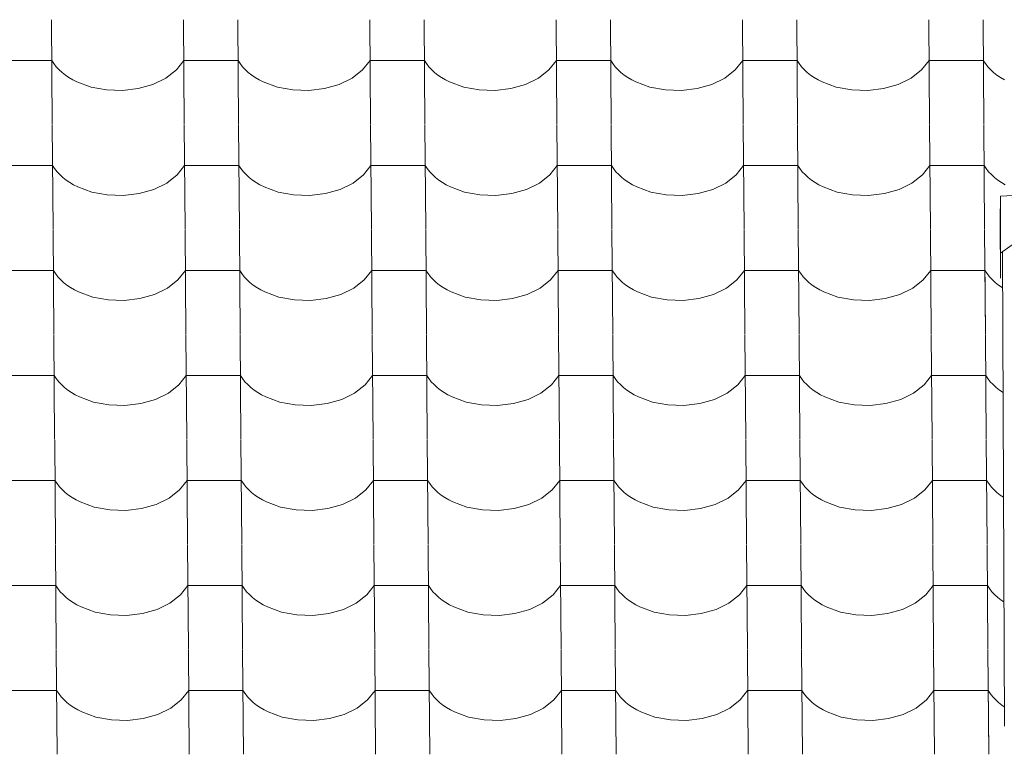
# Model space of a CAD drawing. Header units: millimetres. Extents: x -27785 to 104762, y -947 to 11132.
# Tile 105 of 146: x -7199 to -6327, y 9643 to 10293. Entities that reach past the tile are written whole.
import ezdxf

# ---------------------------------------------------------------- set-up
doc = ezdxf.new("R2010")
doc.units = ezdxf.units.MM
doc.header["$MEASUREMENT"] = 0
for name, color, linetype in [('POHLED JIŽNÍ_1_Bourané_Konstrukce - krov', 7, 'Continuous'), ('POHLED JIŽNÍ_1_Bourané_Konstrukce - střechy a skořepiny', 7, 'Continuous'), ('POHLED JIŽNÍ_1_Bourané_Výplně - Povrchové', 7, 'Continuous'), ('POHLED JIŽNÍ_1_Konstrukce - nosné', 7, 'Continuous')]:
    doc.layers.add(name, color=color, linetype=linetype)

# ---------------------------------------------------------------- blocks, each defined once
blk = doc.blocks.new('*X2', base_point=(-29303.7, -27473.93))
at = {"layer": 'POHLED JIŽNÍ_1_Bourané_Výplně - Povrchové', "color": 7, "linetype": 'Continuous', "lineweight": 13}
for p, q in [((-7171.34, 10293.42), (-7170.62, 10200.75)), ((-7054.38, 10293.42), (-7053.66, 10200.75)), ((-7006.34, 10293.42), (-7005.62, 10200.75)), ((-6889.38, 10293.42), (-6888.66, 10200.75)), ((-6841.35, 10293.42), (-6840.63, 10200.75)), ((-6724.39, 10293.42), (-6723.66, 10200.75)), ((-6676.35, 10293.42), (-6675.63, 10200.75)), ((-6559.39, 10293.42), (-6558.67, 10200.75)), ((-6511.36, 10293.42), (-6510.63, 10200.75)), ((-6394.39, 10293.42), (-6393.67, 10200.75)), ((-6346.36, 10293.42), (-6345.64, 10200.75)), ((-7195.07, 10257.27), (-7219.09, 10257.27)), ((-7171.06, 10257.27), (-7195.07, 10257.27)), ((-7171.06, 10257.27), (-7169.21, 10254.47)), ((-7169.21, 10254.47), (-7167.07, 10251.78)), ((-7060.7, 10248.88), (-7054.1, 10257.27)), ((-7030.08, 10257.27), (-7054.1, 10257.27)), ((-7006.06, 10257.27), (-7030.08, 10257.27)), ((-7006.06, 10257.27), (-7004.22, 10254.47)), ((-7004.22, 10254.47), (-7002.07, 10251.78)), ((-6895.7, 10248.88), (-6889.1, 10257.27)), ((-6865.08, 10257.27), (-6889.1, 10257.27)), ((-6841.07, 10257.27), (-6865.08, 10257.27)), ((-6841.07, 10257.27), (-6839.22, 10254.47)), ((-6839.22, 10254.47), (-6837.08, 10251.78)), ((-6730.71, 10248.88), (-6724.1, 10257.27)), ((-6700.09, 10257.27), (-6724.1, 10257.27)), ((-6676.07, 10257.27), (-6700.09, 10257.27)), ((-6676.07, 10257.27), (-6674.22, 10254.47)), ((-6674.22, 10254.47), (-6672.08, 10251.78)), ((-6565.71, 10248.88), (-6559.11, 10257.27)), ((-6535.09, 10257.27), (-6559.11, 10257.27)), ((-6511.07, 10257.27), (-6535.09, 10257.27)), ((-6511.07, 10257.27), (-6509.23, 10254.47)), ((-6509.23, 10254.47), (-6507.09, 10251.78)), ((-6400.71, 10248.88), (-6394.11, 10257.27)), ((-6370.09, 10257.27), (-6394.11, 10257.27)), ((-6346.08, 10257.27), (-6370.09, 10257.27)), ((-6346.08, 10257.27), (-6344.23, 10254.47)), ((-6344.23, 10254.47), (-6342.09, 10251.78)), ((-7167.07, 10251.78), (-7164.64, 10249.19)), ((-7164.64, 10249.19), (-7161.94, 10246.73)), ((-7161.94, 10246.73), (-7158.98, 10244.4)), ((-7069.95, 10241.71), (-7060.7, 10248.88)), ((-7002.07, 10251.78), (-6999.65, 10249.19)), ((-6999.65, 10249.19), (-6996.95, 10246.73)), ((-6996.95, 10246.73), (-6993.99, 10244.4)), ((-6904.96, 10241.71), (-6895.7, 10248.88)), ((-6837.08, 10251.78), (-6834.65, 10249.19)), ((-6834.65, 10249.19), (-6831.95, 10246.73)), ((-6831.95, 10246.73), (-6828.99, 10244.4)), ((-6739.96, 10241.71), (-6730.71, 10248.88)), ((-6672.08, 10251.78), (-6669.65, 10249.19)), ((-6669.65, 10249.19), (-6666.95, 10246.73)), ((-6666.95, 10246.73), (-6664, 10244.4)), ((-6574.96, 10241.71), (-6565.71, 10248.88)), ((-6507.09, 10251.78), (-6504.66, 10249.19)), ((-6504.66, 10249.19), (-6501.96, 10246.73)), ((-6501.96, 10246.73), (-6499, 10244.4)), ((-6409.97, 10241.71), (-6400.71, 10248.88)), ((-6342.09, 10251.78), (-6339.66, 10249.19)), ((-6339.66, 10249.19), (-6336.96, 10246.73)), ((-6336.96, 10246.73), (-6334, 10244.4)), ((-7158.98, 10244.4), (-7155.78, 10242.22)), ((-7155.78, 10242.22), (-7152.35, 10240.2)), ((-7152.35, 10240.2), (-7148.72, 10238.35)), ((-7148.72, 10238.35), (-7136.24, 10233.78)), ((-7081.39, 10236.12), (-7069.95, 10241.71)), ((-6993.99, 10244.4), (-6990.79, 10242.22)), ((-6990.79, 10242.22), (-6987.36, 10240.2)), ((-6987.36, 10240.2), (-6983.72, 10238.35)), ((-6983.72, 10238.35), (-6971.24, 10233.78)), ((-6916.39, 10236.12), (-6904.96, 10241.71)), ((-6828.99, 10244.4), (-6825.79, 10242.22)), ((-6825.79, 10242.22), (-6822.36, 10240.2)), ((-6822.36, 10240.2), (-6818.73, 10238.35)), ((-6818.73, 10238.35), (-6806.25, 10233.78)), ((-6751.39, 10236.12), (-6739.96, 10241.71)), ((-6664, 10244.4), (-6660.79, 10242.22)), ((-6660.79, 10242.22), (-6657.37, 10240.2)), ((-6657.37, 10240.2), (-6653.73, 10238.35)), ((-6653.73, 10238.35), (-6641.25, 10233.78)), ((-6586.4, 10236.12), (-6574.96, 10241.71)), ((-6499, 10244.4), (-6495.8, 10242.22)), ((-6495.8, 10242.22), (-6492.37, 10240.2)), ((-6492.37, 10240.2), (-6488.73, 10238.35)), ((-6488.73, 10238.35), (-6476.26, 10233.78)), ((-6421.4, 10236.12), (-6409.97, 10241.71)), ((-6334, 10244.4), (-6330.8, 10242.22)), ((-6330.8, 10242.22), (-6327.37, 10240.2)), ((-7136.24, 10233.78), (-7122.56, 10231.19)), ((-7122.56, 10231.19), (-7108.38, 10230.72)), ((-7108.38, 10230.72), (-7094.42, 10232.39)), ((-7094.42, 10232.39), (-7081.39, 10236.12)), ((-6971.24, 10233.78), (-6957.56, 10231.19)), ((-6957.56, 10231.19), (-6943.38, 10230.72)), ((-6943.38, 10230.72), (-6929.42, 10232.39)), ((-6929.42, 10232.39), (-6916.39, 10236.12)), ((-6806.25, 10233.78), (-6792.57, 10231.19)), ((-6792.57, 10231.19), (-6778.39, 10230.72)), ((-6778.39, 10230.72), (-6764.42, 10232.39)), ((-6764.42, 10232.39), (-6751.39, 10236.12)), ((-6641.25, 10233.78), (-6627.57, 10231.19)), ((-6627.57, 10231.19), (-6613.39, 10230.72)), ((-6613.39, 10230.72), (-6599.43, 10232.39)), ((-6599.43, 10232.39), (-6586.4, 10236.12)), ((-6476.26, 10233.78), (-6462.58, 10231.19)), ((-6462.58, 10231.19), (-6448.39, 10230.72)), ((-6448.39, 10230.72), (-6434.43, 10232.39)), ((-6434.43, 10232.39), (-6421.4, 10236.12)), ((-7170.62, 10200.41), (-7169.89, 10107.74)), ((-7053.65, 10200.41), (-7052.93, 10107.74)), ((-7005.62, 10200.41), (-7004.9, 10107.74)), ((-6888.66, 10200.41), (-6887.94, 10107.74)), ((-6840.62, 10200.41), (-6839.9, 10107.74)), ((-6723.66, 10200.41), (-6722.94, 10107.74)), ((-6675.63, 10200.41), (-6674.91, 10107.74)), ((-6558.67, 10200.41), (-6557.94, 10107.74)), ((-6510.63, 10200.41), (-6509.91, 10107.74)), ((-6393.67, 10200.41), (-6392.95, 10107.74)), ((-6345.64, 10200.41), (-6344.91, 10107.74)), ((-7194.35, 10164.26), (-7218.37, 10164.26)), ((-7170.33, 10164.26), (-7194.35, 10164.26)), ((-7170.33, 10164.26), (-7168.49, 10161.47)), ((-7168.49, 10161.47), (-7166.35, 10158.77)), ((-7166.35, 10158.77), (-7163.92, 10156.18)), ((-7059.97, 10155.87), (-7053.37, 10164.26)), ((-7029.36, 10164.26), (-7053.37, 10164.26)), ((-7005.34, 10164.26), (-7029.36, 10164.26)), ((-7005.34, 10164.26), (-7003.49, 10161.47)), ((-7003.49, 10161.47), (-7001.35, 10158.77)), ((-7001.35, 10158.77), (-6998.92, 10156.18)), ((-6894.98, 10155.87), (-6888.38, 10164.26)), ((-6864.36, 10164.26), (-6888.38, 10164.26)), ((-6840.34, 10164.26), (-6864.36, 10164.26)), ((-6840.34, 10164.26), (-6838.5, 10161.47)), ((-6838.5, 10161.47), (-6836.35, 10158.77)), ((-6836.35, 10158.77), (-6833.93, 10156.18)), ((-6729.98, 10155.87), (-6723.38, 10164.26)), ((-6699.36, 10164.26), (-6723.38, 10164.26)), ((-6675.35, 10164.26), (-6699.36, 10164.26)), ((-6675.35, 10164.26), (-6673.5, 10161.47)), ((-6673.5, 10161.47), (-6671.36, 10158.77)), ((-6671.36, 10158.77), (-6668.93, 10156.18)), ((-6564.99, 10155.87), (-6558.38, 10164.26)), ((-6534.37, 10164.26), (-6558.38, 10164.26)), ((-6510.35, 10164.26), (-6534.37, 10164.26)), ((-6510.35, 10164.26), (-6508.5, 10161.47)), ((-6508.5, 10161.47), (-6506.36, 10158.77)), ((-6506.36, 10158.77), (-6503.93, 10156.18)), ((-6399.99, 10155.87), (-6393.39, 10164.26)), ((-6369.37, 10164.26), (-6393.39, 10164.26)), ((-6345.35, 10164.26), (-6369.37, 10164.26)), ((-6345.35, 10164.26), (-6343.51, 10161.47)), ((-6343.51, 10161.47), (-6341.37, 10158.77)), ((-6341.37, 10158.77), (-6338.94, 10156.18)), ((-7163.92, 10156.18), (-7161.22, 10153.72)), ((-7161.22, 10153.72), (-7158.26, 10151.39)), ((-7158.26, 10151.39), (-7155.06, 10149.21)), ((-7155.06, 10149.21), (-7151.63, 10147.19)), ((-7069.23, 10148.7), (-7059.97, 10155.87)), ((-6998.92, 10156.18), (-6996.22, 10153.72)), ((-6996.22, 10153.72), (-6993.26, 10151.39)), ((-6993.26, 10151.39), (-6990.06, 10149.21)), ((-6990.06, 10149.21), (-6986.63, 10147.19)), ((-6904.23, 10148.7), (-6894.98, 10155.87)), ((-6833.93, 10156.18), (-6831.23, 10153.72)), ((-6831.23, 10153.72), (-6828.27, 10151.39)), ((-6828.27, 10151.39), (-6825.07, 10149.21)), ((-6825.07, 10149.21), (-6821.64, 10147.19)), ((-6739.24, 10148.7), (-6729.98, 10155.87)), ((-6668.93, 10156.18), (-6666.23, 10153.72)), ((-6666.23, 10153.72), (-6663.27, 10151.39)), ((-6663.27, 10151.39), (-6660.07, 10149.21)), ((-6660.07, 10149.21), (-6656.64, 10147.19)), ((-6574.24, 10148.7), (-6564.99, 10155.87)), ((-6503.93, 10156.18), (-6501.23, 10153.72)), ((-6501.23, 10153.72), (-6498.28, 10151.39)), ((-6498.28, 10151.39), (-6495.07, 10149.21)), ((-6495.07, 10149.21), (-6491.65, 10147.19)), ((-6409.25, 10148.7), (-6399.99, 10155.87)), ((-6338.94, 10156.18), (-6336.24, 10153.72)), ((-6336.24, 10153.72), (-6333.28, 10151.39)), ((-6333.28, 10151.39), (-6330.08, 10149.21)), ((-6330.08, 10149.21), (-6326.65, 10147.19)), ((-7151.63, 10147.19), (-7147.99, 10145.35)), ((-7147.99, 10145.35), (-7135.52, 10140.77)), ((-7135.52, 10140.77), (-7121.84, 10138.19)), ((-7093.69, 10139.38), (-7080.66, 10143.11)), ((-7080.66, 10143.11), (-7069.23, 10148.7)), ((-6986.63, 10147.19), (-6983, 10145.35)), ((-6983, 10145.35), (-6970.52, 10140.77)), ((-6970.52, 10140.77), (-6956.84, 10138.19)), ((-6928.7, 10139.38), (-6915.67, 10143.11)), ((-6915.67, 10143.11), (-6904.23, 10148.7)), ((-6821.64, 10147.19), (-6818, 10145.35)), ((-6818, 10145.35), (-6805.52, 10140.77)), ((-6805.52, 10140.77), (-6791.84, 10138.19)), ((-6763.7, 10139.38), (-6750.67, 10143.11)), ((-6750.67, 10143.11), (-6739.24, 10148.7)), ((-6656.64, 10147.19), (-6653.01, 10145.35)), ((-6653.01, 10145.35), (-6640.53, 10140.77)), ((-6640.53, 10140.77), (-6626.85, 10138.19)), ((-6598.7, 10139.38), (-6585.67, 10143.11)), ((-6585.67, 10143.11), (-6574.24, 10148.7)), ((-6491.65, 10147.19), (-6488.01, 10145.35)), ((-6488.01, 10145.35), (-6475.53, 10140.77)), ((-6475.53, 10140.77), (-6461.85, 10138.19)), ((-6433.71, 10139.38), (-6420.68, 10143.11)), ((-6420.68, 10143.11), (-6409.25, 10148.7)), ((-7121.84, 10138.19), (-7107.65, 10137.71)), ((-7107.65, 10137.71), (-7093.69, 10139.38)), ((-6956.84, 10138.19), (-6942.66, 10137.71)), ((-6942.66, 10137.71), (-6928.7, 10139.38)), ((-6791.84, 10138.19), (-6777.66, 10137.71)), ((-6777.66, 10137.71), (-6763.7, 10139.38)), ((-6626.85, 10138.19), (-6612.67, 10137.71)), ((-6612.67, 10137.71), (-6598.7, 10139.38)), ((-6461.85, 10138.19), (-6447.67, 10137.71)), ((-6447.67, 10137.71), (-6433.71, 10139.38)), ((-7169.89, 10107.41), (-7169.17, 10014.73)), ((-7052.93, 10107.41), (-7052.21, 10014.73)), ((-7004.9, 10107.41), (-7004.17, 10014.73)), ((-6887.93, 10107.41), (-6887.21, 10014.73)), ((-6839.9, 10107.41), (-6839.18, 10014.73)), ((-6722.94, 10107.41), (-6722.22, 10014.73)), ((-6674.9, 10107.41), (-6674.18, 10014.73)), ((-6557.94, 10107.41), (-6557.22, 10014.73)), ((-6509.91, 10107.41), (-6509.19, 10014.73)), ((-6392.95, 10107.41), (-6392.22, 10014.73)), ((-6344.91, 10107.41), (-6344.19, 10014.73)), ((-7193.63, 10071.25), (-7217.64, 10071.25)), ((-7169.61, 10071.25), (-7193.63, 10071.25)), ((-7169.61, 10071.25), (-7167.76, 10068.46)), ((-7059.25, 10062.86), (-7052.65, 10071.25)), ((-7028.63, 10071.25), (-7052.65, 10071.25)), ((-7004.61, 10071.25), (-7028.63, 10071.25)), ((-7004.61, 10071.25), (-7002.77, 10068.46)), ((-6894.26, 10062.86), (-6887.65, 10071.25)), ((-6863.64, 10071.25), (-6887.65, 10071.25)), ((-6839.62, 10071.25), (-6863.64, 10071.25)), ((-6839.62, 10071.25), (-6837.77, 10068.46)), ((-6729.26, 10062.86), (-6722.66, 10071.25)), ((-6698.64, 10071.25), (-6722.66, 10071.25)), ((-6674.62, 10071.25), (-6698.64, 10071.25)), ((-6674.62, 10071.25), (-6672.78, 10068.46)), ((-6564.26, 10062.86), (-6557.66, 10071.25)), ((-6533.64, 10071.25), (-6557.66, 10071.25)), ((-6509.63, 10071.25), (-6533.64, 10071.25)), ((-6509.63, 10071.25), (-6507.78, 10068.46)), ((-6399.27, 10062.86), (-6392.66, 10071.25)), ((-6368.65, 10071.25), (-6392.66, 10071.25)), ((-6344.63, 10071.25), (-6368.65, 10071.25)), ((-6344.63, 10071.25), (-6342.78, 10068.46)), ((-7167.76, 10068.46), (-7165.62, 10065.76)), ((-7165.62, 10065.76), (-7163.19, 10063.17)), ((-7163.19, 10063.17), (-7160.49, 10060.71)), ((-7068.51, 10055.69), (-7059.25, 10062.86)), ((-7002.77, 10068.46), (-7000.63, 10065.76)), ((-7000.63, 10065.76), (-6998.2, 10063.17)), ((-6998.2, 10063.17), (-6995.5, 10060.71)), ((-6903.51, 10055.69), (-6894.26, 10062.86)), ((-6837.77, 10068.46), (-6835.63, 10065.76)), ((-6835.63, 10065.76), (-6833.2, 10063.17)), ((-6833.2, 10063.17), (-6830.5, 10060.71)), ((-6738.51, 10055.69), (-6729.26, 10062.86)), ((-6672.78, 10068.46), (-6670.63, 10065.76)), ((-6670.63, 10065.76), (-6668.21, 10063.17)), ((-6668.21, 10063.17), (-6665.51, 10060.71)), ((-6573.52, 10055.69), (-6564.26, 10062.86)), ((-6507.78, 10068.46), (-6505.64, 10065.76)), ((-6505.64, 10065.76), (-6503.21, 10063.17)), ((-6503.21, 10063.17), (-6500.51, 10060.71)), ((-6408.52, 10055.69), (-6399.27, 10062.86)), ((-6342.78, 10068.46), (-6340.64, 10065.76)), ((-6340.64, 10065.76), (-6338.21, 10063.17)), ((-6338.21, 10063.17), (-6335.51, 10060.71)), ((-7160.49, 10060.71), (-7157.54, 10058.38)), ((-7157.54, 10058.38), (-7154.33, 10056.2)), ((-7154.33, 10056.2), (-7150.91, 10054.18)), ((-7150.91, 10054.18), (-7147.27, 10052.34)), ((-7079.94, 10050.1), (-7068.51, 10055.69)), ((-6995.5, 10060.71), (-6992.54, 10058.38)), ((-6992.54, 10058.38), (-6989.34, 10056.2)), ((-6989.34, 10056.2), (-6985.91, 10054.18)), ((-6985.91, 10054.18), (-6982.27, 10052.34)), ((-6914.94, 10050.1), (-6903.51, 10055.69)), ((-6830.5, 10060.71), (-6827.54, 10058.38)), ((-6827.54, 10058.38), (-6824.34, 10056.2)), ((-6824.34, 10056.2), (-6820.91, 10054.18)), ((-6820.91, 10054.18), (-6817.28, 10052.34)), ((-6749.95, 10050.1), (-6738.51, 10055.69)), ((-6665.51, 10060.71), (-6662.55, 10058.38)), ((-6662.55, 10058.38), (-6659.35, 10056.2)), ((-6659.35, 10056.2), (-6655.92, 10054.18)), ((-6655.92, 10054.18), (-6652.28, 10052.34)), ((-6584.95, 10050.1), (-6573.52, 10055.69)), ((-6500.51, 10060.71), (-6497.55, 10058.38)), ((-6497.55, 10058.38), (-6494.35, 10056.2)), ((-6494.35, 10056.2), (-6490.92, 10054.18)), ((-6490.92, 10054.18), (-6487.29, 10052.34)), ((-6419.95, 10050.1), (-6408.52, 10055.69)), ((-6335.51, 10060.71), (-6332.56, 10058.38)), ((-6332.56, 10058.38), (-6329.35, 10056.2)), ((-6329.35, 10056.2), (-6329.04, 10056.02)), ((-7147.27, 10052.34), (-7134.79, 10047.76)), ((-7134.79, 10047.76), (-7121.11, 10045.18)), ((-7121.11, 10045.18), (-7106.93, 10044.71)), ((-7106.93, 10044.71), (-7092.97, 10046.38)), ((-7092.97, 10046.38), (-7079.94, 10050.1)), ((-6982.27, 10052.34), (-6969.8, 10047.76)), ((-6969.8, 10047.76), (-6956.12, 10045.18)), ((-6956.12, 10045.18), (-6941.93, 10044.71)), ((-6941.93, 10044.71), (-6927.97, 10046.38)), ((-6927.97, 10046.38), (-6914.94, 10050.1)), ((-6817.28, 10052.34), (-6804.8, 10047.76)), ((-6804.8, 10047.76), (-6791.12, 10045.18)), ((-6791.12, 10045.18), (-6776.94, 10044.71)), ((-6776.94, 10044.71), (-6762.98, 10046.38)), ((-6762.98, 10046.38), (-6749.95, 10050.1)), ((-6652.28, 10052.34), (-6639.8, 10047.76)), ((-6639.8, 10047.76), (-6626.12, 10045.18)), ((-6626.12, 10045.18), (-6611.94, 10044.71)), ((-6611.94, 10044.71), (-6597.98, 10046.38)), ((-6597.98, 10046.38), (-6584.95, 10050.1)), ((-6487.29, 10052.34), (-6474.81, 10047.76)), ((-6474.81, 10047.76), (-6461.13, 10045.18)), ((-6461.13, 10045.18), (-6446.95, 10044.71)), ((-6446.95, 10044.71), (-6432.98, 10046.38)), ((-6432.98, 10046.38), (-6419.95, 10050.1)), ((-7169.17, 10014.4), (-7168.45, 9921.72)), ((-7052.21, 10014.4), (-7051.49, 9921.72)), ((-7004.17, 10014.4), (-7003.45, 9921.72)), ((-6887.21, 10014.4), (-6886.49, 9921.72)), ((-6839.18, 10014.4), (-6838.46, 9921.72)), ((-6722.21, 10014.4), (-6721.49, 9921.72)), ((-6674.18, 10014.4), (-6673.46, 9921.72)), ((-6557.22, 10014.4), (-6556.5, 9921.72)), ((-6509.18, 10014.4), (-6508.46, 9921.72)), ((-6392.22, 10014.4), (-6391.5, 9921.72)), ((-6344.19, 10014.4), (-6343.47, 9921.72)), ((-7192.9, 9978.24), (-7216.92, 9978.24)), ((-7168.89, 9978.24), (-7192.9, 9978.24)), ((-7168.89, 9978.24), (-7167.04, 9975.45)), ((-7167.04, 9975.45), (-7164.9, 9972.75)), ((-7058.53, 9969.85), (-7051.92, 9978.24)), ((-7027.91, 9978.24), (-7051.92, 9978.24)), ((-7003.89, 9978.24), (-7027.91, 9978.24)), ((-7003.89, 9978.24), (-7002.05, 9975.45)), ((-7002.05, 9975.45), (-6999.9, 9972.75)), ((-6893.53, 9969.85), (-6886.93, 9978.24)), ((-6862.91, 9978.24), (-6886.93, 9978.24)), ((-6838.89, 9978.24), (-6862.91, 9978.24)), ((-6838.89, 9978.24), (-6837.05, 9975.45)), ((-6837.05, 9975.45), (-6834.91, 9972.75)), ((-6728.54, 9969.85), (-6721.93, 9978.24)), ((-6697.92, 9978.24), (-6721.93, 9978.24)), ((-6673.9, 9978.24), (-6697.92, 9978.24)), ((-6673.9, 9978.24), (-6672.05, 9975.45)), ((-6672.05, 9975.45), (-6669.91, 9972.75)), ((-6563.54, 9969.85), (-6556.94, 9978.24)), ((-6532.92, 9978.24), (-6556.94, 9978.24)), ((-6508.9, 9978.24), (-6532.92, 9978.24)), ((-6508.9, 9978.24), (-6507.06, 9975.45)), ((-6507.06, 9975.45), (-6504.91, 9972.75)), ((-6398.54, 9969.85), (-6391.94, 9978.24)), ((-6367.92, 9978.24), (-6391.94, 9978.24)), ((-6343.91, 9978.24), (-6367.92, 9978.24)), ((-6343.91, 9978.24), (-6342.06, 9975.45)), ((-6342.06, 9975.45), (-6339.92, 9972.75)), ((-7164.9, 9972.75), (-7162.47, 9970.16)), ((-7162.47, 9970.16), (-7159.77, 9967.7)), ((-7159.77, 9967.7), (-7156.81, 9965.37)), ((-7067.78, 9962.68), (-7058.53, 9969.85)), ((-6999.9, 9972.75), (-6997.48, 9970.16)), ((-6997.48, 9970.16), (-6994.77, 9967.7)), ((-6994.77, 9967.7), (-6991.82, 9965.37)), ((-6902.79, 9962.68), (-6893.53, 9969.85)), ((-6834.91, 9972.75), (-6832.48, 9970.16)), ((-6832.48, 9970.16), (-6829.78, 9967.7)), ((-6829.78, 9967.7), (-6826.82, 9965.37)), ((-6737.79, 9962.68), (-6728.54, 9969.85)), ((-6669.91, 9972.75), (-6667.48, 9970.16)), ((-6667.48, 9970.16), (-6664.78, 9967.7)), ((-6664.78, 9967.7), (-6661.82, 9965.37)), ((-6572.79, 9962.68), (-6563.54, 9969.85)), ((-6504.91, 9972.75), (-6502.49, 9970.16)), ((-6502.49, 9970.16), (-6499.79, 9967.7)), ((-6499.79, 9967.7), (-6496.83, 9965.37)), ((-6407.8, 9962.68), (-6398.54, 9969.85)), ((-6339.92, 9972.75), (-6337.49, 9970.16)), ((-6337.49, 9970.16), (-6334.79, 9967.7)), ((-6334.79, 9967.7), (-6331.83, 9965.37)), ((-7156.81, 9965.37), (-7153.61, 9963.19)), ((-7153.61, 9963.19), (-7150.18, 9961.18)), ((-7150.18, 9961.18), (-7146.55, 9959.33)), ((-7146.55, 9959.33), (-7134.07, 9954.75)), ((-7079.21, 9957.09), (-7067.78, 9962.68)), ((-6991.82, 9965.37), (-6988.61, 9963.19)), ((-6988.61, 9963.19), (-6985.19, 9961.18)), ((-6985.19, 9961.18), (-6981.55, 9959.33)), ((-6981.55, 9959.33), (-6969.07, 9954.75)), ((-6914.22, 9957.09), (-6902.79, 9962.68)), ((-6826.82, 9965.37), (-6823.62, 9963.19)), ((-6823.62, 9963.19), (-6820.19, 9961.18)), ((-6820.19, 9961.18), (-6816.56, 9959.33)), ((-6816.56, 9959.33), (-6804.08, 9954.75)), ((-6749.22, 9957.09), (-6737.79, 9962.68)), ((-6661.82, 9965.37), (-6658.62, 9963.19)), ((-6658.62, 9963.19), (-6655.2, 9961.18)), ((-6655.2, 9961.18), (-6651.56, 9959.33)), ((-6651.56, 9959.33), (-6639.08, 9954.75)), ((-6584.23, 9957.09), (-6572.79, 9962.68)), ((-6496.83, 9965.37), (-6493.63, 9963.19)), ((-6493.63, 9963.19), (-6490.2, 9961.18)), ((-6490.2, 9961.18), (-6486.56, 9959.33)), ((-6486.56, 9959.33), (-6474.08, 9954.75)), ((-6419.23, 9957.09), (-6407.8, 9962.68)), ((-6331.83, 9965.37), (-6328.65, 9963.21)), ((-7134.07, 9954.75), (-7120.39, 9952.17)), ((-7120.39, 9952.17), (-7106.21, 9951.7)), ((-7106.21, 9951.7), (-7092.24, 9953.37)), ((-7092.24, 9953.37), (-7079.21, 9957.09)), ((-6969.07, 9954.75), (-6955.39, 9952.17)), ((-6955.39, 9952.17), (-6941.21, 9951.7)), ((-6941.21, 9951.7), (-6927.25, 9953.37)), ((-6927.25, 9953.37), (-6914.22, 9957.09)), ((-6804.08, 9954.75), (-6790.4, 9952.17)), ((-6790.4, 9952.17), (-6776.21, 9951.7)), ((-6776.21, 9951.7), (-6762.25, 9953.37)), ((-6762.25, 9953.37), (-6749.22, 9957.09)), ((-6639.08, 9954.75), (-6625.4, 9952.17)), ((-6625.4, 9952.17), (-6611.22, 9951.7)), ((-6611.22, 9951.7), (-6597.26, 9953.37)), ((-6597.26, 9953.37), (-6584.23, 9957.09)), ((-6474.08, 9954.75), (-6460.41, 9952.17)), ((-6460.41, 9952.17), (-6446.22, 9951.7)), ((-6446.22, 9951.7), (-6432.26, 9953.37)), ((-6432.26, 9953.37), (-6419.23, 9957.09)), ((-7168.44, 9921.39), (-7167.72, 9828.71)), ((-7051.48, 9921.39), (-7050.76, 9828.71)), ((-7003.45, 9921.39), (-7002.73, 9828.71)), ((-6886.49, 9921.39), (-6885.77, 9828.71)), ((-6838.45, 9921.39), (-6837.73, 9828.71)), ((-6721.49, 9921.39), (-6720.77, 9828.71)), ((-6673.46, 9921.39), (-6672.74, 9828.71)), ((-6556.49, 9921.39), (-6555.77, 9828.71)), ((-6508.46, 9921.39), (-6507.74, 9828.71)), ((-6391.5, 9921.39), (-6390.78, 9828.71)), ((-6343.46, 9921.39), (-6342.74, 9828.71)), ((-7192.18, 9885.23), (-7216.2, 9885.23)), ((-7168.16, 9885.23), (-7192.18, 9885.23)), ((-7168.16, 9885.23), (-7166.32, 9882.44)), ((-7166.32, 9882.44), (-7164.18, 9879.74)), ((-7164.18, 9879.74), (-7161.75, 9877.15)), ((-7057.8, 9876.84), (-7051.2, 9885.23)), ((-7027.18, 9885.23), (-7051.2, 9885.23)), ((-7003.17, 9885.23), (-7027.18, 9885.23)), ((-7003.17, 9885.23), (-7001.32, 9882.44)), ((-7001.32, 9882.44), (-6999.18, 9879.74)), ((-6999.18, 9879.74), (-6996.75, 9877.15)), ((-6892.81, 9876.84), (-6886.21, 9885.23)), ((-6862.19, 9885.23), (-6886.21, 9885.23)), ((-6838.17, 9885.23), (-6862.19, 9885.23)), ((-6838.17, 9885.23), (-6836.33, 9882.44)), ((-6836.33, 9882.44), (-6834.18, 9879.74)), ((-6834.18, 9879.74), (-6831.76, 9877.15)), ((-6727.81, 9876.84), (-6721.21, 9885.23)), ((-6697.19, 9885.23), (-6721.21, 9885.23)), ((-6673.18, 9885.23), (-6697.19, 9885.23)), ((-6673.18, 9885.23), (-6671.33, 9882.44)), ((-6671.33, 9882.44), (-6669.19, 9879.74)), ((-6669.19, 9879.74), (-6666.76, 9877.15)), ((-6562.82, 9876.84), (-6556.21, 9885.23)), ((-6532.2, 9885.23), (-6556.21, 9885.23)), ((-6508.18, 9885.23), (-6532.2, 9885.23)), ((-6508.18, 9885.23), (-6506.33, 9882.44)), ((-6506.33, 9882.44), (-6504.19, 9879.74)), ((-6504.19, 9879.74), (-6501.76, 9877.15)), ((-6397.82, 9876.84), (-6391.22, 9885.23)), ((-6367.2, 9885.23), (-6391.22, 9885.23)), ((-6343.18, 9885.23), (-6367.2, 9885.23)), ((-6343.18, 9885.23), (-6341.34, 9882.44)), ((-6341.34, 9882.44), (-6339.2, 9879.74)), ((-6339.2, 9879.74), (-6336.77, 9877.15)), ((-7161.75, 9877.15), (-7159.05, 9874.69)), ((-7159.05, 9874.69), (-7156.09, 9872.36)), ((-7156.09, 9872.36), (-7152.89, 9870.18)), ((-7152.89, 9870.18), (-7149.46, 9868.17)), ((-7067.06, 9869.67), (-7057.8, 9876.84)), ((-6996.75, 9877.15), (-6994.05, 9874.69)), ((-6994.05, 9874.69), (-6991.09, 9872.36)), ((-6991.09, 9872.36), (-6987.89, 9870.18)), ((-6987.89, 9870.18), (-6984.46, 9868.17)), ((-6902.06, 9869.67), (-6892.81, 9876.84)), ((-6831.76, 9877.15), (-6829.06, 9874.69)), ((-6829.06, 9874.69), (-6826.1, 9872.36)), ((-6826.1, 9872.36), (-6822.9, 9870.18)), ((-6822.9, 9870.18), (-6819.47, 9868.17)), ((-6737.07, 9869.67), (-6727.81, 9876.84)), ((-6666.76, 9877.15), (-6664.06, 9874.69)), ((-6664.06, 9874.69), (-6661.1, 9872.36)), ((-6661.1, 9872.36), (-6657.9, 9870.18)), ((-6657.9, 9870.18), (-6654.47, 9868.17)), ((-6572.07, 9869.67), (-6562.82, 9876.84)), ((-6501.76, 9877.15), (-6499.06, 9874.69)), ((-6499.06, 9874.69), (-6496.1, 9872.36)), ((-6496.1, 9872.36), (-6492.9, 9870.18)), ((-6492.9, 9870.18), (-6489.48, 9868.17)), ((-6407.07, 9869.67), (-6397.82, 9876.84)), ((-6336.77, 9877.15), (-6334.07, 9874.69)), ((-6334.07, 9874.69), (-6331.11, 9872.36)), ((-6331.11, 9872.36), (-6328.27, 9870.43)), ((-7149.46, 9868.17), (-7145.82, 9866.32)), ((-7145.82, 9866.32), (-7133.34, 9861.75)), ((-7133.34, 9861.75), (-7119.67, 9859.16)), ((-7091.52, 9860.36), (-7078.49, 9864.08)), ((-7078.49, 9864.08), (-7067.06, 9869.67)), ((-6984.46, 9868.17), (-6980.83, 9866.32)), ((-6980.83, 9866.32), (-6968.35, 9861.75)), ((-6968.35, 9861.75), (-6954.67, 9859.16)), ((-6926.53, 9860.36), (-6913.5, 9864.08)), ((-6913.5, 9864.08), (-6902.06, 9869.67)), ((-6819.47, 9868.17), (-6815.83, 9866.32)), ((-6815.83, 9866.32), (-6803.35, 9861.75)), ((-6803.35, 9861.75), (-6789.67, 9859.16)), ((-6761.53, 9860.36), (-6748.5, 9864.08)), ((-6748.5, 9864.08), (-6737.07, 9869.67)), ((-6654.47, 9868.17), (-6650.84, 9866.32)), ((-6650.84, 9866.32), (-6638.36, 9861.75)), ((-6638.36, 9861.75), (-6624.68, 9859.16)), ((-6596.53, 9860.36), (-6583.5, 9864.08)), ((-6583.5, 9864.08), (-6572.07, 9869.67)), ((-6489.48, 9868.17), (-6485.84, 9866.32)), ((-6485.84, 9866.32), (-6473.36, 9861.75)), ((-6473.36, 9861.75), (-6459.68, 9859.16)), ((-6431.54, 9860.36), (-6418.51, 9864.08)), ((-6418.51, 9864.08), (-6407.07, 9869.67)), ((-7119.67, 9859.16), (-7105.48, 9858.69)), ((-7105.48, 9858.69), (-7091.52, 9860.36)), ((-6954.67, 9859.16), (-6940.49, 9858.69)), ((-6940.49, 9858.69), (-6926.53, 9860.36)), ((-6789.67, 9859.16), (-6775.49, 9858.69)), ((-6775.49, 9858.69), (-6761.53, 9860.36)), ((-6624.68, 9859.16), (-6610.5, 9858.69)), ((-6610.5, 9858.69), (-6596.53, 9860.36)), ((-6459.68, 9859.16), (-6445.5, 9858.69)), ((-6445.5, 9858.69), (-6431.54, 9860.36)), ((-7167.72, 9828.38), (-7167, 9735.7)), ((-7050.76, 9828.38), (-7050.04, 9735.7)), ((-7002.72, 9828.38), (-7002, 9735.7)), ((-6885.76, 9828.38), (-6885.04, 9735.7)), ((-6837.73, 9828.38), (-6837.01, 9735.7)), ((-6720.77, 9828.38), (-6720.05, 9735.7)), ((-6672.73, 9828.38), (-6672.01, 9735.7)), ((-6555.77, 9828.38), (-6555.05, 9735.7)), ((-6507.74, 9828.38), (-6507.02, 9735.7)), ((-6390.78, 9828.38), (-6390.05, 9735.7)), ((-6342.74, 9828.38), (-6342.02, 9735.7)), ((-7191.46, 9792.22), (-7215.47, 9792.22)), ((-7167.44, 9792.22), (-7191.46, 9792.22)), ((-7167.44, 9792.22), (-7165.59, 9789.43)), ((-7057.08, 9783.83), (-7050.48, 9792.22)), ((-7026.46, 9792.22), (-7050.48, 9792.22)), ((-7002.44, 9792.22), (-7026.46, 9792.22)), ((-7002.44, 9792.22), (-7000.6, 9789.43)), ((-6892.08, 9783.83), (-6885.48, 9792.22)), ((-6861.46, 9792.22), (-6885.48, 9792.22)), ((-6837.45, 9792.22), (-6861.46, 9792.22)), ((-6837.45, 9792.22), (-6835.6, 9789.43)), ((-6727.09, 9783.83), (-6720.49, 9792.22)), ((-6696.47, 9792.22), (-6720.49, 9792.22)), ((-6672.45, 9792.22), (-6696.47, 9792.22)), ((-6672.45, 9792.22), (-6670.61, 9789.43)), ((-6562.09, 9783.83), (-6555.49, 9792.22)), ((-6531.47, 9792.22), (-6555.49, 9792.22)), ((-6507.46, 9792.22), (-6531.47, 9792.22)), ((-6507.46, 9792.22), (-6505.61, 9789.43)), ((-6397.1, 9783.83), (-6390.49, 9792.22)), ((-6366.48, 9792.22), (-6390.49, 9792.22)), ((-6342.46, 9792.22), (-6366.48, 9792.22)), ((-6342.46, 9792.22), (-6340.61, 9789.43)), ((-7165.59, 9789.43), (-7163.45, 9786.73)), ((-7163.45, 9786.73), (-7161.02, 9784.14)), ((-7161.02, 9784.14), (-7158.32, 9781.68)), ((-7066.33, 9776.66), (-7057.08, 9783.83)), ((-7000.6, 9789.43), (-6998.46, 9786.73)), ((-6998.46, 9786.73), (-6996.03, 9784.14)), ((-6996.03, 9784.14), (-6993.33, 9781.68)), ((-6901.34, 9776.66), (-6892.08, 9783.83)), ((-6835.6, 9789.43), (-6833.46, 9786.73)), ((-6833.46, 9786.73), (-6831.03, 9784.14)), ((-6831.03, 9784.14), (-6828.33, 9781.68)), ((-6736.34, 9776.66), (-6727.09, 9783.83)), ((-6670.61, 9789.43), (-6668.46, 9786.73)), ((-6668.46, 9786.73), (-6666.04, 9784.14)), ((-6666.04, 9784.14), (-6663.34, 9781.68)), ((-6571.35, 9776.66), (-6562.09, 9783.83)), ((-6505.61, 9789.43), (-6503.47, 9786.73)), ((-6503.47, 9786.73), (-6501.04, 9784.14)), ((-6501.04, 9784.14), (-6498.34, 9781.68)), ((-6406.35, 9776.66), (-6397.1, 9783.83)), ((-6340.61, 9789.43), (-6338.47, 9786.73)), ((-6338.47, 9786.73), (-6336.04, 9784.14)), ((-6336.04, 9784.14), (-6333.34, 9781.68)), ((-7158.32, 9781.68), (-7155.36, 9779.35)), ((-7155.36, 9779.35), (-7152.16, 9777.18)), ((-7152.16, 9777.18), (-7148.74, 9775.16)), ((-7148.74, 9775.16), (-7145.1, 9773.31)), ((-7077.77, 9771.07), (-7066.33, 9776.66)), ((-6993.33, 9781.68), (-6990.37, 9779.35)), ((-6990.37, 9779.35), (-6987.17, 9777.18)), ((-6987.17, 9777.18), (-6983.74, 9775.16)), ((-6983.74, 9775.16), (-6980.1, 9773.31)), ((-6912.77, 9771.07), (-6901.34, 9776.66)), ((-6828.33, 9781.68), (-6825.37, 9779.35)), ((-6825.37, 9779.35), (-6822.17, 9777.18)), ((-6822.17, 9777.18), (-6818.74, 9775.16)), ((-6818.74, 9775.16), (-6815.11, 9773.31)), ((-6747.78, 9771.07), (-6736.34, 9776.66)), ((-6663.34, 9781.68), (-6660.38, 9779.35)), ((-6660.38, 9779.35), (-6657.18, 9777.18)), ((-6657.18, 9777.18), (-6653.75, 9775.16)), ((-6653.75, 9775.16), (-6650.11, 9773.31)), ((-6582.78, 9771.07), (-6571.35, 9776.66)), ((-6498.34, 9781.68), (-6495.38, 9779.35)), ((-6495.38, 9779.35), (-6492.18, 9777.18)), ((-6492.18, 9777.18), (-6488.75, 9775.16)), ((-6488.75, 9775.16), (-6485.12, 9773.31)), ((-6417.78, 9771.07), (-6406.35, 9776.66)), ((-6333.34, 9781.68), (-6330.39, 9779.35)), ((-6330.39, 9779.35), (-6327.88, 9777.65)), ((-7145.1, 9773.31), (-7132.62, 9768.74)), ((-7132.62, 9768.74), (-7118.94, 9766.15)), ((-7118.94, 9766.15), (-7104.76, 9765.68)), ((-7104.76, 9765.68), (-7090.8, 9767.35)), ((-7090.8, 9767.35), (-7077.77, 9771.07)), ((-6980.1, 9773.31), (-6967.62, 9768.74)), ((-6967.62, 9768.74), (-6953.95, 9766.15)), ((-6953.95, 9766.15), (-6939.76, 9765.68)), ((-6939.76, 9765.68), (-6925.8, 9767.35)), ((-6925.8, 9767.35), (-6912.77, 9771.07)), ((-6815.11, 9773.31), (-6802.63, 9768.74)), ((-6802.63, 9768.74), (-6788.95, 9766.15)), ((-6788.95, 9766.15), (-6774.77, 9765.68)), ((-6774.77, 9765.68), (-6760.81, 9767.35)), ((-6760.81, 9767.35), (-6747.78, 9771.07)), ((-6650.11, 9773.31), (-6637.63, 9768.74)), ((-6637.63, 9768.74), (-6623.95, 9766.15)), ((-6623.95, 9766.15), (-6609.77, 9765.68)), ((-6609.77, 9765.68), (-6595.81, 9767.35)), ((-6595.81, 9767.35), (-6582.78, 9771.07)), ((-6485.12, 9773.31), (-6472.64, 9768.74)), ((-6472.64, 9768.74), (-6458.96, 9766.15)), ((-6458.96, 9766.15), (-6444.78, 9765.68)), ((-6444.78, 9765.68), (-6430.81, 9767.35)), ((-6430.81, 9767.35), (-6417.78, 9771.07)), ((-7167, 9735.37), (-7166.28, 9642.69)), ((-7050.04, 9735.37), (-7049.31, 9642.69)), ((-7002, 9735.37), (-7001.28, 9642.69)), ((-6885.04, 9735.37), (-6884.32, 9642.69)), ((-6837.01, 9735.37), (-6836.28, 9642.69)), ((-6720.04, 9735.37), (-6719.32, 9642.69)), ((-6672.01, 9735.37), (-6671.29, 9642.69)), ((-6555.05, 9735.37), (-6554.33, 9642.69)), ((-6507.01, 9735.37), (-6506.29, 9642.69)), ((-6390.05, 9735.37), (-6389.33, 9642.69)), ((-6342.02, 9735.37), (-6341.3, 9642.69)), ((-7190.73, 9699.21), (-7214.75, 9699.21)), ((-7166.72, 9699.21), (-7190.73, 9699.21)), ((-7166.72, 9699.21), (-7164.87, 9696.42)), ((-7164.87, 9696.42), (-7162.73, 9693.72)), ((-7056.36, 9690.83), (-7049.75, 9699.21)), ((-7025.74, 9699.21), (-7049.75, 9699.21)), ((-7001.72, 9699.21), (-7025.74, 9699.21)), ((-7001.72, 9699.21), (-6999.87, 9696.42)), ((-6999.87, 9696.42), (-6997.73, 9693.72)), ((-6891.36, 9690.83), (-6884.76, 9699.21)), ((-6860.74, 9699.21), (-6884.76, 9699.21)), ((-6836.72, 9699.21), (-6860.74, 9699.21)), ((-6836.72, 9699.21), (-6834.88, 9696.42)), ((-6834.88, 9696.42), (-6832.74, 9693.72)), ((-6726.36, 9690.83), (-6719.76, 9699.21)), ((-6695.74, 9699.21), (-6719.76, 9699.21)), ((-6671.73, 9699.21), (-6695.74, 9699.21)), ((-6671.73, 9699.21), (-6669.88, 9696.42)), ((-6669.88, 9696.42), (-6667.74, 9693.72)), ((-6561.37, 9690.83), (-6554.77, 9699.21)), ((-6530.75, 9699.21), (-6554.77, 9699.21)), ((-6506.73, 9699.21), (-6530.75, 9699.21)), ((-6506.73, 9699.21), (-6504.89, 9696.42)), ((-6504.89, 9696.42), (-6502.74, 9693.72)), ((-6396.37, 9690.83), (-6389.77, 9699.21)), ((-6365.75, 9699.21), (-6389.77, 9699.21)), ((-6341.74, 9699.21), (-6365.75, 9699.21)), ((-6341.74, 9699.21), (-6339.89, 9696.42)), ((-6339.89, 9696.42), (-6337.75, 9693.72)), ((-7162.73, 9693.72), (-7160.3, 9691.14)), ((-7160.3, 9691.14), (-7157.6, 9688.67)), ((-7157.6, 9688.67), (-7154.64, 9686.34)), ((-7065.61, 9683.65), (-7056.36, 9690.83)), ((-6997.73, 9693.72), (-6995.3, 9691.14)), ((-6995.3, 9691.14), (-6992.6, 9688.67)), ((-6992.6, 9688.67), (-6989.65, 9686.34)), ((-6900.61, 9683.65), (-6891.36, 9690.83)), ((-6832.74, 9693.72), (-6830.31, 9691.14)), ((-6830.31, 9691.14), (-6827.61, 9688.67)), ((-6827.61, 9688.67), (-6824.65, 9686.34)), ((-6735.62, 9683.65), (-6726.36, 9690.83)), ((-6667.74, 9693.72), (-6665.31, 9691.14)), ((-6665.31, 9691.14), (-6662.61, 9688.67)), ((-6662.61, 9688.67), (-6659.65, 9686.34)), ((-6570.62, 9683.65), (-6561.37, 9690.83)), ((-6502.74, 9693.72), (-6500.32, 9691.14)), ((-6500.32, 9691.14), (-6497.62, 9688.67)), ((-6497.62, 9688.67), (-6494.66, 9686.34)), ((-6405.63, 9683.65), (-6396.37, 9690.83)), ((-6337.75, 9693.72), (-6335.32, 9691.14)), ((-6335.32, 9691.14), (-6332.62, 9688.67)), ((-6332.62, 9688.67), (-6329.66, 9686.34)), ((-7154.64, 9686.34), (-7151.44, 9684.17)), ((-7151.44, 9684.17), (-7148.01, 9682.15)), ((-7148.01, 9682.15), (-7144.38, 9680.3)), ((-7144.38, 9680.3), (-7131.9, 9675.73)), ((-7077.04, 9678.06), (-7065.61, 9683.65)), ((-6989.65, 9686.34), (-6986.44, 9684.17)), ((-6986.44, 9684.17), (-6983.02, 9682.15)), ((-6983.02, 9682.15), (-6979.38, 9680.3)), ((-6979.38, 9680.3), (-6966.9, 9675.73)), ((-6912.05, 9678.06), (-6900.61, 9683.65)), ((-6824.65, 9686.34), (-6821.45, 9684.17)), ((-6821.45, 9684.17), (-6818.02, 9682.15)), ((-6818.02, 9682.15), (-6814.38, 9680.3)), ((-6814.38, 9680.3), (-6801.91, 9675.73)), ((-6747.05, 9678.06), (-6735.62, 9683.65)), ((-6659.65, 9686.34), (-6656.45, 9684.17)), ((-6656.45, 9684.17), (-6653.02, 9682.15)), ((-6653.02, 9682.15), (-6649.39, 9680.3)), ((-6649.39, 9680.3), (-6636.91, 9675.73)), ((-6582.06, 9678.06), (-6570.62, 9683.65)), ((-6494.66, 9686.34), (-6491.46, 9684.17)), ((-6491.46, 9684.17), (-6488.03, 9682.15)), ((-6488.03, 9682.15), (-6484.39, 9680.3)), ((-6484.39, 9680.3), (-6471.91, 9675.73)), ((-6417.06, 9678.06), (-6405.63, 9683.65)), ((-6329.66, 9686.34), (-6327.49, 9684.87)), ((-7131.9, 9675.73), (-7118.22, 9673.14)), ((-7118.22, 9673.14), (-7104.04, 9672.67)), ((-7104.04, 9672.67), (-7090.07, 9674.34)), ((-7090.07, 9674.34), (-7077.04, 9678.06)), ((-6966.9, 9675.73), (-6953.22, 9673.14)), ((-6953.22, 9673.14), (-6939.04, 9672.67)), ((-6939.04, 9672.67), (-6925.08, 9674.34)), ((-6925.08, 9674.34), (-6912.05, 9678.06)), ((-6801.91, 9675.73), (-6788.23, 9673.14)), ((-6788.23, 9673.14), (-6774.04, 9672.67)), ((-6774.04, 9672.67), (-6760.08, 9674.34)), ((-6760.08, 9674.34), (-6747.05, 9678.06)), ((-6636.91, 9675.73), (-6623.23, 9673.14)), ((-6623.23, 9673.14), (-6609.05, 9672.67)), ((-6609.05, 9672.67), (-6595.09, 9674.34)), ((-6595.09, 9674.34), (-6582.06, 9678.06)), ((-6471.91, 9675.73), (-6458.23, 9673.14)), ((-6458.23, 9673.14), (-6444.05, 9672.67)), ((-6444.05, 9672.67), (-6430.09, 9674.34)), ((-6430.09, 9674.34), (-6417.06, 9678.06))]:
    blk.add_line(p, q, dxfattribs=at)
blk = doc.blocks.new('*X5', base_point=(-29303.7, -27473.93))
at = {"layer": 'POHLED JIŽNÍ_1_Bourané_Konstrukce - střechy a skořepiny', "color": 7, "linetype": 'Continuous', "lineweight": 13}
for p, q in [((-6344.72, 10082.39), (-6344.19, 10014.73)), ((-6368.65, 10071.25), (-6385.79, 10071.25)), ((-6344.63, 10071.25), (-6368.65, 10071.25)), ((-6344.63, 10071.25), (-6342.78, 10068.46)), ((-6342.78, 10068.46), (-6340.64, 10065.76)), ((-6340.64, 10065.76), (-6338.21, 10063.17)), ((-6338.21, 10063.17), (-6335.51, 10060.71)), ((-6335.51, 10060.71), (-6332.56, 10058.38)), ((-6332.56, 10058.38), (-6329.35, 10056.2)), ((-6329.35, 10056.2), (-6329.04, 10056.02)), ((-6344.19, 10014.4), (-6343.47, 9921.72)), ((-6343.91, 9978.24), (-6358.3, 9978.24)), ((-6343.91, 9978.24), (-6342.06, 9975.45)), ((-6342.06, 9975.45), (-6339.92, 9972.75)), ((-6339.92, 9972.75), (-6337.49, 9970.16)), ((-6337.49, 9970.16), (-6334.79, 9967.7)), ((-6334.79, 9967.7), (-6331.83, 9965.37)), ((-6331.83, 9965.37), (-6328.65, 9963.21)), ((-6343.46, 9921.39), (-6342.74, 9828.71)), ((-6343.18, 9885.23), (-6356.2, 9885.23)), ((-6343.18, 9885.23), (-6341.34, 9882.44)), ((-6341.34, 9882.44), (-6339.2, 9879.74)), ((-6339.2, 9879.74), (-6336.77, 9877.15)), ((-6336.77, 9877.15), (-6334.07, 9874.69)), ((-6334.07, 9874.69), (-6331.11, 9872.36)), ((-6331.11, 9872.36), (-6328.27, 9870.43)), ((-6342.74, 9828.38), (-6342.02, 9735.7)), ((-6342.46, 9792.22), (-6354.1, 9792.22)), ((-6342.46, 9792.22), (-6340.61, 9789.43)), ((-6340.61, 9789.43), (-6338.47, 9786.73)), ((-6338.47, 9786.73), (-6336.04, 9784.14)), ((-6336.04, 9784.14), (-6333.34, 9781.68)), ((-6333.34, 9781.68), (-6330.39, 9779.35)), ((-6330.39, 9779.35), (-6327.88, 9777.65)), ((-6342.02, 9735.37), (-6341.31, 9644.43)), ((-6341.74, 9699.21), (-6352, 9699.21)), ((-6341.74, 9699.21), (-6339.89, 9696.42)), ((-6339.89, 9696.42), (-6337.75, 9693.72)), ((-6337.75, 9693.72), (-6335.32, 9691.14)), ((-6335.32, 9691.14), (-6332.62, 9688.67)), ((-6332.62, 9688.67), (-6329.66, 9686.34)), ((-6329.66, 9686.34), (-6327.49, 9684.87))]:
    blk.add_line(p, q, dxfattribs=at)

msp = doc.modelspace()

# ---------------------------------------------------------------- linework, layer by layer
at = {"layer": 'POHLED JIŽNÍ_1_Bourané_Konstrukce - krov', "color": 7, "linetype": 'Continuous', "lineweight": 13}
for p, q in [((-6330.94, 10137.02), (-6331.02, 10115.08)), ((-6303.8, 10138.36), (-6330.94, 10137.02)), ((-6330.94, 10137.02), (-6330.74, 10086.55)), ((-6331.02, 10115.08), (-6330.81, 10064.61)), ((-6303.67, 10106.3), (-6330.74, 10086.55)), ((-6330.74, 10086.55), (-6330.81, 10064.61)), ((-6329.11, 10072.17), (-6329.05, 10087.79)), ((-6329.05, 10087.79), (-6327.24, 9667.49))]:
    msp.add_line(p, q, dxfattribs=at)

# ---------------------------------------------------------------- block references
at = {"layer": 'POHLED JIŽNÍ_1_Konstrukce - nosné', "color": 9, "linetype": 'Continuous', "lineweight": 13}
for name in ['*X2', '*X5']:
    msp.add_blockref(name, (-29303.7, -27473.93), dxfattribs=at)

doc.saveas('drawing.dxf')
